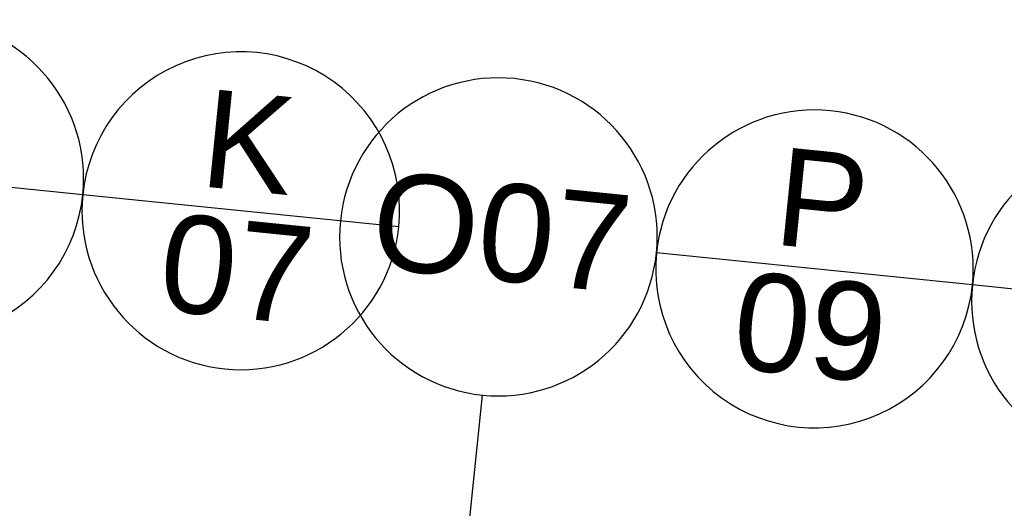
# Model space of a CAD drawing. Header units: millimetres. Extents: x -25972 to 4516, y -2839 to 20217.
# Tile 54 of 114: x -18953 to -17946, y 10059 to 10559. Entities that reach past the tile are written whole.
import ezdxf

# ---------------------------------------------------------------- set-up
doc = ezdxf.new("R2010")
doc.units = ezdxf.units.MM
doc.header["$MEASUREMENT"] = 0
doc.layers.add('7._POHLED ZÁPADNÍ_1_Nové_Otvory – Značky oken', color=7, linetype='Continuous')
doc.layers.add('7._POHLED ZÁPADNÍ_1_Otvory – Značky oken', color=7, linetype='Continuous')
doc.styles.add('GENEROVANÝ_STYL_1', font='txt')

msp = doc.modelspace()

# ---------------------------------------------------------------- linework, layer by layer
at = {"layer": '7._POHLED ZÁPADNÍ_1_Nové_Otvory – Značky oken', "color": 1, "linetype": 'Continuous', "lineweight": 25}
for p, q in [((-18888.7, 10379.7), (-19212.1, 10412.4)), ((-18565.4, 10346.9), (-18888.7, 10379.7)), ((-17978.5, 10287.5), (-18301.8, 10320.2)), ((-17655.1, 10254.7), (-17978.5, 10287.5)), ((-18537.8, 9602.9), (-18479.9, 10174.9))]:
    msp.add_line(p, q, dxfattribs=at)
at = {"layer": '7._POHLED ZÁPADNÍ_1_Nové_Otvory – Značky oken', "color": 1, "linetype": 'Continuous', "lineweight": 25, "flags": 128}
for points in [[(-19212.1, 10412.4, 1), (-18888.7, 10379.7, 1)], [(-18888.7, 10379.7, 1), (-18565.4, 10346.9, 1)], [(-18625.2, 10353, 1), (-18301.8, 10320.2, 1)], [(-18301.8, 10320.2, 1), (-17978.5, 10287.5, 1)], [(-17978.5, 10287.5, 1), (-17655.1, 10254.7, 1)]]:
    msp.add_lwpolyline(points, format="xyb", close=True, dxfattribs=at)

# ---------------------------------------------------------------- texts
at = {"layer": '7._POHLED ZÁPADNÍ_1_Otvory – Značky oken', "color": 1, "linetype": 'Continuous', "lineweight": 25, "char_height": 100, "attachment_point": 4, "rotation": 354.2156, "style": 'GENEROVANÝ_STYL_1'}
for s, insert in [('\\A1;{\\pql;\\pt0;\\fArial|b0|i0|c238|p38;K}', (-18765.4, 10438.3)), ('\\A1;{\\pql;\\pt0;\\fArial|b0|i0|c238|p38;P}', (-18178.5, 10378.8)), ('\\A1;{\\pql;\\pt0;\\fArial|b0|i0|c238|p38;O07}', (-18591.7, 10354.5)), ('\\A1;{\\pql;\\pt0;\\fArial|b0|i0|c238|p38;07}', (-18808.6, 10311.2)), ('\\A1;{\\pql;\\pt0;\\fArial|b0|i0|c238|p38;09}', (-18221.7, 10251.7))]:
    msp.add_mtext(s, dxfattribs=dict(at, insert=insert))

doc.saveas('drawing.dxf')
